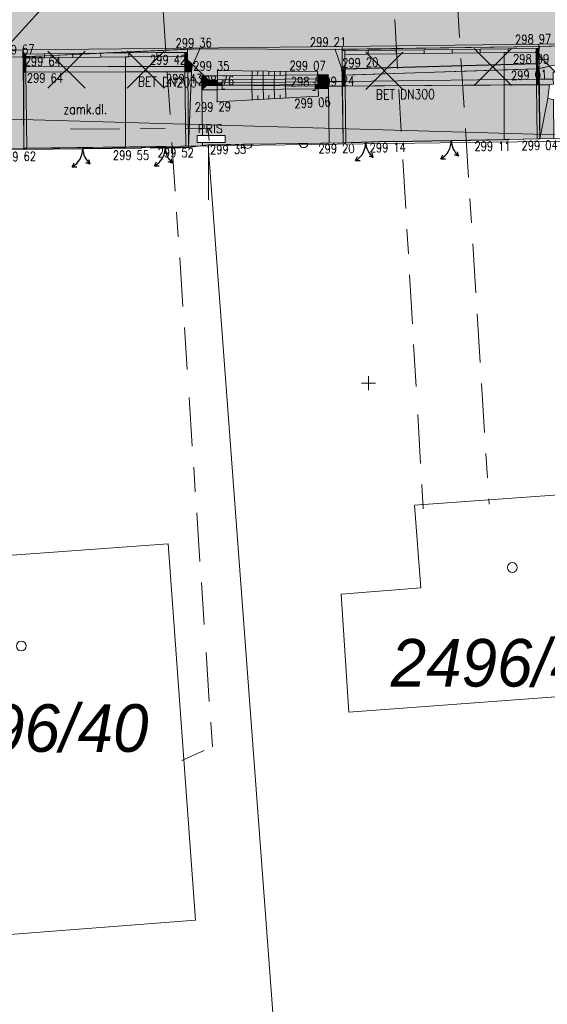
# Model space of a CAD drawing. Header units: metres. Extents: x -457078 to -456448, y -1111280 to -1111132.
# Tile 19 of 35: x -456787 to -456769, y -1111247 to -1111212. Entities that reach past the tile are written whole.
import ezdxf
from ezdxf.enums import TextEntityAlignment as Align

# ---------------------------------------------------------------- set-up
doc = ezdxf.new("R2010")
doc.units = ezdxf.units.M
doc.header["$MEASUREMENT"] = 0
for name, pattern in [('6.1622', [40, 3.5, -3, 7, -3, 3.5, 3.5, -3, 7, -3, 3.5]), ('6.2322', [40, 3.5, -3, 7, -4, 6, -3, 7, -3, 3.5]), ('6.6022', [39, 3.5, -3, 7, -6, -6, 7, -3, 3.5])]:
    doc.linetypes.add(name, pattern=pattern)
doc.layers.get('0').update_dxf_attribs({"lineweight": 13})
for name, color, linetype, lineweight in [('GEOD - VYSKY', 34, 'Continuous', 0), ('HRANICE', 7, 'Continuous', 13), ('Hranice parcel', 9, 'Continuous', 13), ('HRANICE_VSTUP', 4, 'Continuous', 30), ('IS_CEZ_NN_PODZ', 1, '6.6022', 0), ('IS_SMVAK_KANAL_SPL_TRASA', 32, '6.2322', 0), ('IS_SMVAK_VODA_TRASA', 5, '6.1622', 0), ('KOMUNIKACE', 7, 'Continuous', 13), ('KOMUNIKACE_CHODNIK', 7, 'Continuous', 13), ('KRIZKY', 1, 'Continuous', 30), ('OBJEKTY_ODVODNOVACI_ZLAB', 7, 'Continuous', 13), ('Parcelní čísla', 9, 'Continuous', 13), ('PRIP_ODHUMUSOVANI', 31, 'Continuous', 0), ('PRIP_ODSTR_DLAZBA', 51, 'Continuous', 0), ('PRIP_ODSTR_KOMUNIKACE', 254, 'Continuous', 0), ('SIT', 5, 'Continuous', 13), ('SITE_ELEKTRIKA', 7, 'Continuous', 13), ('SKRYTE_BODY', 7, 'Continuous', 0), ('TEREN', 7, 'Continuous', 13), ('VYPNOUT HRANY', 7, 'Continuous', 13), ('VYPNOUT POPISY', 7, 'Continuous', 13), ('VYPNOUT SRAFY', 7, 'Continuous', 0), ('Značky budov', 9, 'Continuous', 13)]:
    doc.layers.add(name, color=color, linetype=linetype, lineweight=lineweight)
doc.styles.add('ROMANS', font='romans.shx')
doc.styles.add('Style-cs_Italics', font='cs_Italics.shx')

# ---------------------------------------------------------------- blocks, each defined once
blk = doc.blocks.new('4.02')
at = {"layer": 'Značky budov', "ltscale": 0.25}
blk.add_circle((-0.0007, 0.0001), 0.0175, dxfattribs=at)
blk = doc.blocks.new('SIT')
at = {"color": 0, "linetype": 'ByBlock', "lineweight": -2}
for p, q in [((-1, 0), (1, 0)), ((0, 1), (0, -1))]:
    blk.add_line(p, q, dxfattribs=at)
blk = doc.blocks.new('PRIS')
at = {"color": 0, "linetype": 'ByBlock', "lineweight": -2}
for p, q in [((-2, 0.5), (2, 0.5)), ((-2, -0.5), (-2, 0.5)), ((2, 0.5), (2, -0.5)), ((-2, -0.5), (2, -0.5))]:
    blk.add_line(p, q, dxfattribs=at)
at = {"color": 0, "linetype": 'Continuous', "lineweight": -2, "style": 'ROMANS'}
blk.add_text('PRIS', height=1.2, dxfattribs=at).set_placement((-1.927049, 0.899734))
blk = doc.blocks.new('VYUSTENI_2')
at = {"color": 0, "linetype": 'ByBlock', "lineweight": -2}
for p, q in [((0, 3.09), (0, 0)), ((0, 0), (-0.59, 0)), ((-0.59, 0), (-0.59, -0.39)), ((0, 0), (0.59, 0)), ((0.59, 0), (0.59, -0.39))]:
    blk.add_line(p, q, dxfattribs=at)
blk = doc.blocks.new('PLOTZDEN')
at = {"color": 0, "linetype": 'ByBlock', "lineweight": -2}
blk.add_arc((0, 0), 0.6, 270, 90, dxfattribs=at)
blk = doc.blocks.new('VJEZD')
at = {"color": 0, "linetype": 'ByBlock', "lineweight": -2}
for p, q in [((-1.01, 2.25), (-0.41, 2.06)), ((-1.01, 2.25), (-0.86, 1.63)), ((1.53, 2.61), (0.89, 2.62)), ((1.53, 2.61), (1.25, 2.04))]:
    blk.add_line(p, q, dxfattribs=at)
for centre, start, end in [((-3, 0), 0, 48.5493), ((3, 0), 119.4411, 180)]:
    blk.add_arc(centre, 3, start, end, dxfattribs=at)
blk = doc.blocks.new('KRIZEK_1')
at = {"layer": 'KRIZKY', "ltscale": 0.25}
for p, q in [((0, -0.25), (0, 0.25)), ((-0.25, 0), (0.25, 0))]:
    blk.add_line(p, q, dxfattribs=at)

msp = doc.modelspace()

# ---------------------------------------------------------------- hatches: boundary and pattern name
at = {"layer": 'PRIP_ODHUMUSOVANI', "ltscale": 0.25, "extrusion": (0, 0, -1)}
for points in [[(456740.941, -1111213.606, 0.047949), (456726.192, -1111215.155), (456718.085, -1111216.803), (456717.641, -1111216.804), (456715.534, -1111216.811), (456714.028, -1111217.117, -0.01785), (456711.775, -1111217.492), (456711.548, -1111217.893), (456710.932, -1111217.966), (456711.244, -1111217.415), (456715.806, -1111216.393), (456722.998, -1111215.024), (456729.617, -1111213.656), (456732.565, -1111213.149), (456738.528, -1111212.828), (456742.525, -1111212.725), (456749.66, -1111212.704), (456758.521, -1111212.962), (456764.991, -1111212.873), (456768.901, -1111212.973), (456768.917, -1111213.11), (456768.914, -1111213.315), (456768.539, -1111213.682), (456768.437, -1111213.66), (456764.954, -1111213.264), (456758.528, -1111213.176), (456749.593, -1111213.135), (456742.568, -1111212.97)], [(456776.434, -1111214.231), (456775.941, -1111214.225), (456775.944, -1111214.003), (456775.956, -1111213.789), (456775.939, -1111213.789), (456775.939, -1111213.779), (456775.956, -1111213.779), (456776.187, -1111213.08), (456781.018, -1111213.057), (456781.277, -1111213.632), (456780.87, -1111214.029), (456780.394, -1111214.024), (456780.392, -1111213.84), (456776.818, -1111213.878), (456776.814, -1111213.985), (456776.437, -1111213.981)], [(456787.799, -1111216.618), (456787.299, -1111216.612), (456787.334, -1111213.411), (456787.343, -1111213.343), (456793.129, -1111213.472), (456797.241, -1111213.299), (456798.114, -1111213.719), (456787.832, -1111213.606)], [(456780.926, -1111216.516), (456780.719, -1111216.489), (456779.464, -1111216.47), (456779.164, -1111216.466), (456778.314, -1111216.453), (456777.465, -1111216.44), (456777.165, -1111216.436), (456776.41, -1111216.424), (456776.431, -1111214.481), (456776.798, -1111214.485), (456776.789, -1111214.749), (456780.405, -1111214.949), (456780.4, -1111214.524), (456780.947, -1111214.53), (456780.93, -1111216.157), (456780.114, -1111216.157), (456780.114, -1111216.407), (456780.927, -1111216.407)]]:
    msp.add_hatch(color=256, dxfattribs=at).paths.add_polyline_path(points)
at = {"layer": 'PRIP_ODHUMUSOVANI', "ltscale": 0.25}
for points in [[(-456768.914, -1111213.315), (-456768.938, -1111213.293), (-456768.917, -1111213.11)], [(-456787.299, -1111216.612), (-456787.334, -1111213.411), (-456787.297, -1111213.71), (-456787.303, -1111213.892)], [(-456781.423, -1111216.539), (-456781.321, -1111213.878), (-456781.301, -1111213.686), (-456781.277, -1111213.632), (-456780.87, -1111214.029), (-456780.953, -1111214.03), (-456780.949, -1111214.357), (-456780.947, -1111214.53), (-456780.93, -1111216.157), (-456781.114, -1111216.157), (-456781.114, -1111216.407), (-456780.927, -1111216.407), (-456780.926, -1111216.516), (-456781.066, -1111216.534)], [(-456768.938, -1111213.77), (-456768.971, -1111213.583), (-456768.938, -1111213.293), (-456768.914, -1111213.315), (-456768.91, -1111213.764)], [(-456768.91, -1111213.764), (-456768.914, -1111213.315), (-456768.539, -1111213.682)], [(-456780.396, -1111214.174), (-456780.394, -1111214.024), (-456776.814, -1111213.985), (-456776.809, -1111214.135)], [(-456780.394, -1111214.024), (-456780.392, -1111213.84), (-456776.818, -1111213.878), (-456776.814, -1111213.985)], [(-456776.809, -1111214.135), (-456776.814, -1111213.985), (-456776.437, -1111213.981), (-456776.585, -1111214.132)], [(-456776.584, -1111214.232), (-456776.585, -1111214.132), (-456776.437, -1111213.981), (-456776.434, -1111214.231)], [(-456768.93, -1111214.148), (-456768.938, -1111213.77), (-456768.91, -1111213.764), (-456768.905, -1111214.148)], [(-456768.905, -1111214.148), (-456768.91, -1111213.764), (-456768.539, -1111213.682), (-456768.326, -1111213.891), (-456768.408, -1111213.892), (-456768.405, -1111214.142)], [(-456780.801, -1111214.178), (-456780.953, -1111214.03), (-456780.87, -1111214.029), (-456780.719, -1111214.178)], [(-456780.949, -1111214.357), (-456780.953, -1111214.03), (-456780.801, -1111214.178), (-456780.8, -1111214.278), (-456780.799, -1111214.356)], [(-456780.719, -1111214.178), (-456780.87, -1111214.029), (-456780.394, -1111214.024), (-456780.396, -1111214.174)], [(-456780.8, -1111214.278), (-456780.801, -1111214.178), (-456780.719, -1111214.178), (-456780.618, -1111214.276)], [(-456780.799, -1111214.356), (-456780.8, -1111214.278), (-456780.618, -1111214.276), (-456780.397, -1111214.274), (-456780.398, -1111214.354)], [(-456780.618, -1111214.276), (-456780.719, -1111214.178), (-456780.396, -1111214.174), (-456780.397, -1111214.274)], [(-456780.398, -1111214.354), (-456780.397, -1111214.274), (-456780.225, -1111214.272), (-456780.225, -1111214.353)], [(-456780.397, -1111214.274), (-456780.396, -1111214.174), (-456776.809, -1111214.135), (-456776.806, -1111214.235), (-456780.225, -1111214.272)], [(-456779.434, -1111214.363), (-456780.225, -1111214.353), (-456780.225, -1111214.272), (-456776.806, -1111214.235), (-456776.803, -1111214.335), (-456776.903, -1111214.336)], [(-456776.903, -1111214.397), (-456779.434, -1111214.363), (-456776.903, -1111214.336)], [(-456776.903, -1111214.397), (-456776.903, -1111214.336), (-456776.803, -1111214.335), (-456776.801, -1111214.396)], [(-456776.806, -1111214.235), (-456776.809, -1111214.135), (-456776.585, -1111214.132), (-456776.584, -1111214.232)], [(-456776.803, -1111214.335), (-456776.806, -1111214.235), (-456776.584, -1111214.232), (-456776.583, -1111214.332)], [(-456776.801, -1111214.396), (-456776.803, -1111214.335), (-456776.583, -1111214.332), (-456776.519, -1111214.394)], [(-456776.519, -1111214.394), (-456776.583, -1111214.332), (-456776.584, -1111214.232), (-456776.434, -1111214.231), (-456776.432, -1111214.394)], [(-456776.432, -1111214.394), (-456776.434, -1111214.231), (-456775.941, -1111214.225), (-456775.939, -1111214.391), (-456776.13, -1111214.392)], [(-456768.925, -1111214.344), (-456768.93, -1111214.148), (-456768.905, -1111214.148), (-456768.903, -1111214.343)], [(-456768.903, -1111214.343), (-456768.905, -1111214.148), (-456768.405, -1111214.142), (-456768.403, -1111214.322), (-456768.542, -1111214.341)], [(-456780.947, -1111214.53), (-456780.949, -1111214.357), (-456780.799, -1111214.356), (-456780.799, -1111214.378)], [(-456780.947, -1111214.53), (-456780.799, -1111214.378), (-456780.398, -1111214.374), (-456780.4, -1111214.524)], [(-456780.799, -1111214.378), (-456780.799, -1111214.356), (-456780.398, -1111214.354), (-456780.398, -1111214.374)], [(-456780.405, -1111214.949), (-456780.4, -1111214.524), (-456776.902, -1111214.486), (-456776.798, -1111214.485), (-456776.789, -1111214.749)], [(-456780.4, -1111214.524), (-456780.398, -1111214.374), (-456780.225, -1111214.372), (-456779.434, -1111214.363), (-456776.903, -1111214.397), (-456776.902, -1111214.486)], [(-456780.398, -1111214.374), (-456780.398, -1111214.354), (-456780.225, -1111214.353), (-456780.225, -1111214.372)], [(-456780.225, -1111214.372), (-456780.225, -1111214.353), (-456779.434, -1111214.363)], [(-456776.902, -1111214.486), (-456776.903, -1111214.397), (-456776.801, -1111214.396), (-456776.798, -1111214.485)], [(-456776.798, -1111214.485), (-456776.801, -1111214.396), (-456776.519, -1111214.394), (-456776.431, -1111214.481)], [(-456776.431, -1111214.481), (-456776.519, -1111214.394), (-456776.432, -1111214.394)], [(-456776.41, -1111216.424), (-456776.431, -1111214.481), (-456776.432, -1111214.394), (-456776.13, -1111214.392), (-456775.939, -1111214.391), (-456775.91, -1111216.417)], [(-456768.882, -1111216.274), (-456768.925, -1111214.344), (-456768.903, -1111214.343)], [(-456768.882, -1111216.274), (-456768.903, -1111214.343), (-456768.542, -1111214.341), (-456768.606, -1111214.839)], [(-456768.882, -1111216.274), (-456768.606, -1111214.839), (-456768.397, -1111214.873), (-456768.382, -1111216.266)]]:
    msp.add_hatch(color=256, dxfattribs=at).paths.add_polyline_path(points)
at = {"layer": 'PRIP_ODSTR_DLAZBA', "ltscale": 0.25}
for points in [[(-456786.561, -1111213.377), (-456786.561, -1111213.308), (-456785.562, -1111213.262), (-456785.561, -1111213.366)], [(-456785.561, -1111213.366), (-456785.562, -1111213.262), (-456784.634, -1111213.221), (-456784.562, -1111213.22), (-456784.561, -1111213.355)], [(-456784.634, -1111213.221), (-456781.463, -1111213.077), (-456781.462, -1111213.186), (-456781.562, -1111213.187), (-456782.562, -1111213.198), (-456783.562, -1111213.209), (-456784.562, -1111213.22)], [(-456784.561, -1111213.355), (-456784.562, -1111213.22), (-456783.562, -1111213.209), (-456783.561, -1111213.344), (-456783.679, -1111213.345)], [(-456783.561, -1111213.344), (-456783.562, -1111213.209), (-456782.562, -1111213.198), (-456782.561, -1111213.333)], [(-456782.561, -1111213.333), (-456782.562, -1111213.198), (-456781.562, -1111213.187), (-456781.561, -1111213.322), (-456781.593, -1111213.322)], [(-456781.459, -1111213.453), (-456781.56, -1111213.354), (-456781.561, -1111213.322), (-456781.562, -1111213.187), (-456781.462, -1111213.186)], [(-456781.277, -1111213.632), (-456781.459, -1111213.453), (-456781.462, -1111213.186), (-456781.463, -1111213.077), (-456781.018, -1111213.057)], [(-456775.956, -1111213.779), (-456776.187, -1111213.08), (-456775.947, -1111213.076), (-456775.946, -1111213.125), (-456775.939, -1111213.779)], [(-456775.946, -1111213.125), (-456775.947, -1111213.076), (-456768.918, -1111212.973), (-456768.917, -1111213.048), (-456769.017, -1111213.049), (-456770.017, -1111213.06), (-456771.017, -1111213.071), (-456772.017, -1111213.082), (-456773.017, -1111213.093), (-456774.017, -1111213.104), (-456775.017, -1111213.115), (-456775.846, -1111213.124)], [(-456775.939, -1111213.779), (-456775.946, -1111213.125), (-456775.846, -1111213.124), (-456775.845, -1111213.259), (-456775.839, -1111213.776)], [(-456775.845, -1111213.259), (-456775.846, -1111213.124), (-456775.017, -1111213.115), (-456775.016, -1111213.25)], [(-456775.839, -1111213.776), (-456775.845, -1111213.259), (-456775.016, -1111213.25), (-456774.016, -1111213.239), (-456773.016, -1111213.228), (-456772.016, -1111213.217), (-456771.016, -1111213.206), (-456770.162, -1111213.197), (-456770.162, -1111213.616)], [(-456775.016, -1111213.25), (-456775.017, -1111213.115), (-456774.017, -1111213.104), (-456774.016, -1111213.239)], [(-456774.016, -1111213.239), (-456774.017, -1111213.104), (-456773.017, -1111213.093), (-456773.016, -1111213.228)], [(-456773.016, -1111213.228), (-456773.017, -1111213.093), (-456772.017, -1111213.082), (-456772.016, -1111213.217)], [(-456772.016, -1111213.217), (-456772.017, -1111213.082), (-456771.017, -1111213.071), (-456771.016, -1111213.206)], [(-456771.016, -1111213.206), (-456771.017, -1111213.071), (-456770.017, -1111213.06), (-456770.016, -1111213.195), (-456770.162, -1111213.197)], [(-456770.162, -1111213.616), (-456770.162, -1111213.197), (-456770.016, -1111213.195), (-456769.048, -1111213.184), (-456769.016, -1111213.216), (-456769.012, -1111213.584)], [(-456770.016, -1111213.195), (-456770.017, -1111213.06), (-456769.017, -1111213.049), (-456769.016, -1111213.184), (-456769.048, -1111213.184)], [(-456769.016, -1111213.216), (-456769.048, -1111213.184), (-456769.016, -1111213.184)], [(-456768.938, -1111213.293), (-456769.016, -1111213.216), (-456769.016, -1111213.184), (-456769.017, -1111213.049), (-456768.917, -1111213.048), (-456768.917, -1111213.11)], [(-456769.012, -1111213.584), (-456769.016, -1111213.216), (-456768.938, -1111213.293), (-456768.971, -1111213.583)], [(-456768.917, -1111213.11), (-456768.917, -1111213.048), (-456768.918, -1111212.973), (-456768.901, -1111212.973)], [(-456787.334, -1111213.411), (-456787.343, -1111213.343), (-456787.335, -1111213.343)], [(-456787.297, -1111213.71), (-456787.334, -1111213.411), (-456787.335, -1111213.343), (-456787.235, -1111213.338), (-456787.235, -1111213.384), (-456787.231, -1111213.71)], [(-456787.235, -1111213.384), (-456787.235, -1111213.338), (-456786.561, -1111213.308), (-456786.561, -1111213.377)], [(-456787.231, -1111213.71), (-456787.235, -1111213.384), (-456786.561, -1111213.377), (-456785.561, -1111213.366), (-456784.561, -1111213.355), (-456783.679, -1111213.345), (-456783.679, -1111213.696)], [(-456783.679, -1111213.696), (-456783.679, -1111213.345), (-456783.561, -1111213.344), (-456782.561, -1111213.333), (-456781.593, -1111213.322), (-456781.56, -1111213.354), (-456781.557, -1111213.687)], [(-456781.56, -1111213.354), (-456781.593, -1111213.322), (-456781.561, -1111213.322)], [(-456781.557, -1111213.687), (-456781.56, -1111213.354), (-456781.459, -1111213.453), (-456781.457, -1111213.687)], [(-456781.457, -1111213.687), (-456781.459, -1111213.453), (-456781.277, -1111213.632), (-456781.301, -1111213.686)], [(-456775.837, -1111213.999), (-456775.839, -1111213.786), (-456770.162, -1111213.626), (-456770.162, -1111213.811)], [(-456770.162, -1111213.811), (-456770.162, -1111213.626), (-456769.011, -1111213.594), (-456769.009, -1111213.772)], [(-456769.009, -1111213.772), (-456769.011, -1111213.594), (-456769.012, -1111213.584), (-456768.971, -1111213.583), (-456768.938, -1111213.77)], [(-456787.303, -1111213.892), (-456787.297, -1111213.71), (-456787.231, -1111213.71), (-456787.229, -1111213.892)], [(-456787.299, -1111216.612), (-456787.303, -1111213.892), (-456787.229, -1111213.892), (-456787.199, -1111216.611)], [(-456787.229, -1111213.892), (-456787.231, -1111213.71), (-456783.679, -1111213.696), (-456783.679, -1111213.884)], [(-456787.199, -1111216.611), (-456787.229, -1111213.892), (-456783.679, -1111213.884), (-456783.679, -1111216.567)], [(-456783.679, -1111213.884), (-456783.679, -1111213.696), (-456781.557, -1111213.687), (-456781.555, -1111213.879)], [(-456783.679, -1111216.567), (-456783.679, -1111213.884), (-456781.555, -1111213.879), (-456781.525, -1111216.54), (-456781.525, -1111216.54)], [(-456781.525, -1111216.54), (-456781.555, -1111213.879), (-456781.455, -1111213.878), (-456781.425, -1111216.539)], [(-456781.455, -1111213.878), (-456781.457, -1111213.687), (-456781.301, -1111213.686), (-456781.321, -1111213.878)], [(-456781.425, -1111216.539), (-456781.455, -1111213.878), (-456781.321, -1111213.878), (-456781.423, -1111216.539)], [(-456775.944, -1111214.003), (-456775.956, -1111213.789), (-456775.939, -1111213.789), (-456775.937, -1111214.003)], [(-456775.937, -1111214.003), (-456775.939, -1111213.789), (-456775.839, -1111213.786), (-456775.837, -1111213.999)], [(-456775.834, -1111214.224), (-456775.837, -1111213.999), (-456770.162, -1111213.811), (-456770.162, -1111214.162)], [(-456770.162, -1111214.162), (-456770.162, -1111213.811), (-456769.009, -1111213.772), (-456769.005, -1111214.149)], [(-456769.005, -1111214.149), (-456769.009, -1111213.772), (-456768.938, -1111213.77), (-456768.93, -1111214.148)], [(-456775.941, -1111214.225), (-456775.944, -1111214.003), (-456775.937, -1111214.003), (-456775.934, -1111214.225)], [(-456775.939, -1111214.391), (-456775.941, -1111214.225), (-456775.934, -1111214.225), (-456775.932, -1111214.39)], [(-456775.934, -1111214.225), (-456775.937, -1111214.003), (-456775.837, -1111213.999), (-456775.834, -1111214.224)], [(-456775.932, -1111214.39), (-456775.934, -1111214.225), (-456775.834, -1111214.224), (-456775.832, -1111214.39)], [(-456775.832, -1111214.39), (-456775.834, -1111214.224), (-456770.162, -1111214.162), (-456770.162, -1111214.352)], [(-456770.162, -1111214.352), (-456770.162, -1111214.162), (-456769.005, -1111214.149), (-456769.003, -1111214.344)], [(-456769.003, -1111214.344), (-456769.005, -1111214.149), (-456768.93, -1111214.148), (-456768.925, -1111214.344)], [(-456775.91, -1111216.417), (-456775.939, -1111214.391), (-456775.932, -1111214.39)], [(-456775.91, -1111216.417), (-456775.932, -1111214.39), (-456775.832, -1111214.39), (-456775.81, -1111216.413)], [(-456775.81, -1111216.413), (-456775.832, -1111214.39), (-456770.162, -1111214.352), (-456770.162, -1111216.3), (-456772.047, -1111216.332), (-456774.105, -1111216.367), (-456774.618, -1111216.375), (-456775.102, -1111216.39), (-456775.586, -1111216.404)], [(-456770.162, -1111216.3), (-456770.162, -1111214.352), (-456769.003, -1111214.344), (-456768.982, -1111216.276), (-456769.989, -1111216.297), (-456770.131, -1111216.299)], [(-456768.982, -1111216.276), (-456769.003, -1111214.344), (-456768.925, -1111214.344), (-456768.882, -1111216.274)]]:
    msp.add_hatch(color=256, dxfattribs=at).paths.add_polyline_path(points)
at = {"layer": 'PRIP_ODSTR_DLAZBA', "ltscale": 0.25, "extrusion": (0, 0, -1)}
msp.add_hatch(color=256, dxfattribs=at).paths.add_polyline_path([(456781.555, -1111213.879), (456781.455, -1111213.878), (456781.457, -1111213.687), (456781.557, -1111213.687)])
at = {"layer": 'PRIP_ODSTR_KOMUNIKACE', "ltscale": 0.25, "extrusion": (0, 0, -1)}
for points in [[(456818.051, -1111210.437, 0.328774), (456832.495, -1111200.031), (456832.625, -1111199.714), (456832.838, -1111198.786), (456835.73, -1111199.381), (456835.535, -1111200.327), (456834.673, -1111202.845), (456832.607, -1111206.389), (456830.619, -1111208.714), (456828.356, -1111210.477), (456825.032, -1111212.424), (456823.212, -1111213.494), (456814.395, -1111213.397), (456798.647, -1111213.224), (456787.338, -1111213.1), (456781.464, -1111213.036), (456775.948, -1111212.975), (456768.919, -1111212.898), (456742.489, -1111212.608, 0.052921), (456725.993, -1111214.175), (456713.928, -1111216.627, -0.098325), (456701.658, -1111216.682), (456699.407, -1111216.246), (456699.932, -1111213.292), (456702.229, -1111213.737, 0.033568), (456706.022, -1111214.212), (456706.095, -1111214.223), (456706.2, -1111214.221, 0.033825), (456710.051, -1111214.157), (456710.806, -1111214.145), (456711.439, -1111214.006, 0.016836), (456713.331, -1111213.687), (456725.395, -1111211.236, -0.015515), (456730.38, -1111210.383), (456732.9, -1111210.113), (456738.582, -1111209.739), (456742.676, -1111209.721), (456749.19, -1111209.905), (456749.58, -1111209.685), (456749.852, -1111209.688), (456765.531, -1111209.861), (456765.854, -1111209.864), (456766.038, -1111209.95), (456768.897, -1111210.079), (456776.048, -1111210.13), (456781.21, -1111210.162), (456787.904, -1111210.368), (456793.171, -1111210.403), (456797.067, -1111210.364), (456805.08, -1111210.32), (456806.668, -1111210.312)], [(456711.463, -1111217.027, 0.019827), (456713.928, -1111216.627), (456725.993, -1111214.175, -0.052921), (456742.489, -1111212.608), (456768.919, -1111212.898), (456768.918, -1111212.973), (456768.901, -1111212.973), (456764.991, -1111212.873), (456758.521, -1111212.962), (456749.66, -1111212.704), (456742.525, -1111212.725), (456738.528, -1111212.828), (456732.565, -1111213.149), (456729.617, -1111213.656), (456722.998, -1111215.024), (456715.806, -1111216.393), (456711.244, -1111217.415)]]:
    msp.add_hatch(color=256, dxfattribs=at).paths.add_polyline_path(points)
at = {"layer": 'PRIP_ODSTR_KOMUNIKACE', "ltscale": 0.25}
for points in [[(-456775.947, -1111213.076), (-456775.948, -1111212.975), (-456768.919, -1111212.898), (-456768.918, -1111212.973)], [(-456798.647, -1111213.224, 0.060473), (-456799.363, -1111213.319), (-456797.241, -1111213.299), (-456793.129, -1111213.472), (-456787.343, -1111213.343), (-456787.335, -1111213.343), (-456787.336, -1111213.25), (-456787.338, -1111213.1), (-456798.647, -1111213.224)], [(-456787.336, -1111213.25), (-456787.338, -1111213.1), (-456781.464, -1111213.036), (-456781.463, -1111213.077), (-456784.634, -1111213.221), (-456785.562, -1111213.231), (-456786.562, -1111213.242), (-456787.236, -1111213.249)], [(-456787.335, -1111213.343), (-456787.336, -1111213.25), (-456787.236, -1111213.249), (-456787.235, -1111213.338)], [(-456787.235, -1111213.338), (-456787.236, -1111213.249), (-456786.562, -1111213.242), (-456786.561, -1111213.308)], [(-456786.561, -1111213.308), (-456786.562, -1111213.242), (-456785.562, -1111213.231), (-456785.562, -1111213.262)], [(-456785.562, -1111213.262), (-456785.562, -1111213.231), (-456784.634, -1111213.221)], [(-456776.187, -1111213.08), (-456781.018, -1111213.057), (-456781.463, -1111213.077), (-456781.464, -1111213.036), (-456775.948, -1111212.975), (-456775.947, -1111213.076)]]:
    msp.add_hatch(color=256, dxfattribs=at).paths.add_polyline_path(points)

# ---------------------------------------------------------------- linework, layer by layer
at = {"layer": 'HRANICE', "ltscale": 0.25}
for p, q in [((-456780.719, -1111216.489), (-456775.91, -1111216.417)), ((-456775.91, -1111216.417), (-456775.586, -1111216.404)), ((-456774.618, -1111216.375), (-456774.105, -1111216.367)), ((-456769.989, -1111216.297), (-456768.882, -1111216.274)), ((-456768.882, -1111216.274), (-456762.806, -1111216.178)), ((-456794.029, -1111216.73), (-456787.299, -1111216.638)), ((-456783.098, -1111216.594), (-456782.799, -1111216.585)), ((-456781.712, -1111216.582), (-456781.425, -1111216.581)), ((-456781.425, -1111216.581), (-456780.719, -1111216.489)), ((-456780.719, -1111216.489), (-456780.713, -1111218.457))]:
    msp.add_line(p, q, dxfattribs=at)
at = {"layer": 'Hranice parcel', "ltscale": 0.25}
for p, q in [((-456837.84, -1111214.13), (-456762.71, -1111216.29)), ((-456762.71, -1111216.29), (-456780.73, -1111216.53)), ((-456780.73, -1111216.53), (-456800.72, -1111216.78)), ((-456776.99, -1111266.43), (-456780.73, -1111216.53))]:
    msp.add_line(p, q, dxfattribs=at)
at = {"layer": 'Hranice parcel', "ltscale": 0.25, "flags": 128}
for points in [[(-456764.3, -1111231.68), (-456763.99, -1111235.87), (-456775.7, -1111236.74), (-456775.98, -1111232.53), (-456773.13, -1111232.3), (-456773.36, -1111229.35), (-456766.55, -1111228.86), (-456766.3, -1111231.85), (-456764.3, -1111231.68)], [(-456788.44, -1111244.73), (-456792.14, -1111244.98), (-456792.6, -1111238.97), (-456793.13, -1111231.53), (-456782.15, -1111230.73), (-456781.18, -1111244.17), (-456788.44, -1111244.73)]]:
    msp.add_lwpolyline(points, dxfattribs=at)
at = {"layer": 'HRANICE_VSTUP', "ltscale": 0.25}
for p, q in [((-456775.586, -1111216.404), (-456774.618, -1111216.375)), ((-456774.105, -1111216.367), (-456769.989, -1111216.297)), ((-456787.299, -1111216.638), (-456783.098, -1111216.594)), ((-456782.799, -1111216.585), (-456781.712, -1111216.582))]:
    msp.add_line(p, q, dxfattribs=at)
at = {"layer": 'IS_CEZ_NN_PODZ', "ltscale": 0.25}
msp.add_lwpolyline([(-456801.09, -1111216.37), (-456792.01, -1111215.98), (-456780.731, -1111215.897), (-456780.69, -1111216.335)], dxfattribs=at)
at = {"layer": 'IS_SMVAK_KANAL_SPL_TRASA', "ltscale": 0.25}
msp.add_line((-456773.052, -1111229.488), (-456774.102, -1111211.365), dxfattribs=at)
for points in [[(-456781.662, -1111238.474), (-456780.575, -1111237.978), (-456782.344, -1111211.513)], [(-456790.475, -1111214.362), (-456789.04, -1111214.24), (-456786.581, -1111211.53), (-456786.581, -1111211.53)]]:
    msp.add_lwpolyline(points, dxfattribs=at)
at = {"layer": 'IS_SMVAK_VODA_TRASA', "ltscale": 0.25}
msp.add_line((-456771.962, -1111209.294), (-456770.695, -1111229.316), dxfattribs=at)
at = {"layer": 'KOMUNIKACE', "ltscale": 0.25}
msp.add_line((-456787.343, -1111213.343), (-456787.297, -1111213.71), dxfattribs=at)
at = {"layer": 'KOMUNIKACE_CHODNIK', "ltscale": 0.25}
msp.add_line((-456787.303, -1111213.892), (-456787.299, -1111216.638), dxfattribs=at)
at = {"layer": 'OBJEKTY_ODVODNOVACI_ZLAB', "ltscale": 0.25}
msp.add_line((-456787.303, -1111213.892), (-456787.297, -1111213.71), dxfattribs=at)
at = {"layer": 'PRIP_ODHUMUSOVANI', "ltscale": 0.25, "flags": 128}
msp.add_lwpolyline([(-456732.565, -1111213.149), (-456738.528, -1111212.828), (-456742.525, -1111212.725), (-456749.66, -1111212.704), (-456758.521, -1111212.962), (-456764.991, -1111212.873), (-456768.901, -1111212.973), (-456768.917, -1111213.11), (-456768.914, -1111213.315), (-456768.539, -1111213.682), (-456768.437, -1111213.66), (-456764.954, -1111213.264), (-456758.528, -1111213.176), (-456749.593, -1111213.135), (-456742.568, -1111212.97), (-456740.941, -1111213.606, -0.047949), (-456726.192, -1111215.155)], format="xyb", dxfattribs=at)
for points in [[(-456775.944, -1111214.003), (-456775.956, -1111213.789), (-456775.939, -1111213.789), (-456775.939, -1111213.779), (-456775.956, -1111213.779), (-456776.187, -1111213.08), (-456781.018, -1111213.057), (-456781.277, -1111213.632), (-456780.87, -1111214.029), (-456780.394, -1111214.024), (-456780.392, -1111213.84), (-456776.818, -1111213.878), (-456776.814, -1111213.985), (-456776.437, -1111213.981), (-456776.434, -1111214.231), (-456775.941, -1111214.225)], [(-456768.938, -1111213.293), (-456768.914, -1111213.315), (-456768.917, -1111213.11)], [(-456787.343, -1111213.343), (-456793.129, -1111213.472), (-456797.241, -1111213.299), (-456798.114, -1111213.719), (-456787.832, -1111213.606), (-456787.799, -1111216.618), (-456787.299, -1111216.612), (-456787.334, -1111213.411)], [(-456787.303, -1111213.892), (-456787.297, -1111213.71), (-456787.334, -1111213.411), (-456787.299, -1111216.612)], [(-456780.953, -1111214.03), (-456780.87, -1111214.029), (-456781.277, -1111213.632), (-456781.301, -1111213.686), (-456781.321, -1111213.878), (-456781.423, -1111216.539), (-456781.066, -1111216.534), (-456780.926, -1111216.516), (-456780.927, -1111216.407), (-456781.114, -1111216.407), (-456781.114, -1111216.157), (-456780.93, -1111216.157), (-456780.947, -1111214.53), (-456780.949, -1111214.357)], [(-456768.971, -1111213.583), (-456768.938, -1111213.77), (-456768.91, -1111213.764), (-456768.914, -1111213.315), (-456768.938, -1111213.293)], [(-456768.91, -1111213.764), (-456768.539, -1111213.682), (-456768.914, -1111213.315)], [(-456780.396, -1111214.174), (-456776.809, -1111214.135), (-456776.814, -1111213.985), (-456780.394, -1111214.024)], [(-456776.814, -1111213.985), (-456776.818, -1111213.878), (-456780.392, -1111213.84), (-456780.394, -1111214.024)], [(-456776.809, -1111214.135), (-456776.585, -1111214.132), (-456776.437, -1111213.981), (-456776.814, -1111213.985)], [(-456776.434, -1111214.231), (-456776.437, -1111213.981), (-456776.585, -1111214.132), (-456776.584, -1111214.232)], [(-456768.905, -1111214.148), (-456768.91, -1111213.764), (-456768.938, -1111213.77), (-456768.93, -1111214.148)], [(-456768.91, -1111213.764), (-456768.905, -1111214.148), (-456768.405, -1111214.142), (-456768.408, -1111213.892), (-456768.326, -1111213.891), (-456768.539, -1111213.682)], [(-456780.87, -1111214.029), (-456780.953, -1111214.03), (-456780.801, -1111214.178), (-456780.719, -1111214.178)], [(-456780.799, -1111214.356), (-456780.8, -1111214.278), (-456780.801, -1111214.178), (-456780.953, -1111214.03), (-456780.949, -1111214.357)], [(-456780.394, -1111214.024), (-456780.87, -1111214.029), (-456780.719, -1111214.178), (-456780.396, -1111214.174)], [(-456780.801, -1111214.178), (-456780.8, -1111214.278), (-456780.618, -1111214.276), (-456780.719, -1111214.178)], [(-456780.398, -1111214.354), (-456780.397, -1111214.274), (-456780.618, -1111214.276), (-456780.8, -1111214.278), (-456780.799, -1111214.356)], [(-456780.618, -1111214.276), (-456780.397, -1111214.274), (-456780.396, -1111214.174), (-456780.719, -1111214.178)], [(-456780.398, -1111214.354), (-456780.225, -1111214.353), (-456780.225, -1111214.272), (-456780.397, -1111214.274)], [(-456776.806, -1111214.235), (-456776.809, -1111214.135), (-456780.396, -1111214.174), (-456780.397, -1111214.274), (-456780.225, -1111214.272)], [(-456780.225, -1111214.353), (-456779.434, -1111214.363), (-456776.903, -1111214.336), (-456776.803, -1111214.335), (-456776.806, -1111214.235), (-456780.225, -1111214.272)], [(-456776.903, -1111214.397), (-456776.903, -1111214.336), (-456779.434, -1111214.363)], [(-456776.803, -1111214.335), (-456776.903, -1111214.336), (-456776.903, -1111214.397), (-456776.801, -1111214.396)], [(-456776.584, -1111214.232), (-456776.585, -1111214.132), (-456776.809, -1111214.135), (-456776.806, -1111214.235)], [(-456776.803, -1111214.335), (-456776.583, -1111214.332), (-456776.584, -1111214.232), (-456776.806, -1111214.235)], [(-456776.519, -1111214.394), (-456776.583, -1111214.332), (-456776.803, -1111214.335), (-456776.801, -1111214.396)], [(-456776.432, -1111214.394), (-456776.434, -1111214.231), (-456776.584, -1111214.232), (-456776.583, -1111214.332), (-456776.519, -1111214.394)], [(-456775.939, -1111214.391), (-456775.941, -1111214.225), (-456776.434, -1111214.231), (-456776.432, -1111214.394), (-456776.13, -1111214.392)], [(-456768.903, -1111214.343), (-456768.905, -1111214.148), (-456768.93, -1111214.148), (-456768.925, -1111214.344)], [(-456768.542, -1111214.341), (-456768.403, -1111214.322), (-456768.405, -1111214.142), (-456768.905, -1111214.148), (-456768.903, -1111214.343)], [(-456780.949, -1111214.357), (-456780.947, -1111214.53), (-456780.799, -1111214.378), (-456780.799, -1111214.356)], [(-456780.398, -1111214.374), (-456780.799, -1111214.378), (-456780.947, -1111214.53), (-456780.4, -1111214.524)], [(-456776.789, -1111214.749), (-456780.405, -1111214.949), (-456780.4, -1111214.524), (-456780.947, -1111214.53), (-456780.93, -1111216.157), (-456780.114, -1111216.157), (-456780.114, -1111216.407), (-456780.927, -1111216.407), (-456780.926, -1111216.516), (-456780.719, -1111216.489), (-456779.464, -1111216.47), (-456779.164, -1111216.466), (-456778.314, -1111216.453), (-456777.465, -1111216.44), (-456777.165, -1111216.436), (-456776.41, -1111216.424), (-456776.431, -1111214.481), (-456776.798, -1111214.485)], [(-456780.799, -1111214.356), (-456780.799, -1111214.378), (-456780.398, -1111214.374), (-456780.398, -1111214.354)], [(-456780.4, -1111214.524), (-456780.405, -1111214.949), (-456776.789, -1111214.749), (-456776.798, -1111214.485), (-456776.902, -1111214.486)], [(-456780.398, -1111214.374), (-456780.4, -1111214.524), (-456776.902, -1111214.486), (-456776.903, -1111214.397), (-456779.434, -1111214.363), (-456780.225, -1111214.372)], [(-456780.225, -1111214.353), (-456780.398, -1111214.354), (-456780.398, -1111214.374), (-456780.225, -1111214.372)], [(-456779.434, -1111214.363), (-456780.225, -1111214.353), (-456780.225, -1111214.372)], [(-456776.903, -1111214.397), (-456776.902, -1111214.486), (-456776.798, -1111214.485), (-456776.801, -1111214.396)], [(-456776.801, -1111214.396), (-456776.798, -1111214.485), (-456776.431, -1111214.481), (-456776.519, -1111214.394)], [(-456776.519, -1111214.394), (-456776.431, -1111214.481), (-456776.432, -1111214.394)], [(-456776.13, -1111214.392), (-456776.432, -1111214.394), (-456776.431, -1111214.481), (-456776.41, -1111216.424), (-456775.91, -1111216.417), (-456775.939, -1111214.391)], [(-456768.882, -1111216.274), (-456768.903, -1111214.343), (-456768.925, -1111214.344)], [(-456768.882, -1111216.274), (-456768.606, -1111214.839), (-456768.542, -1111214.341), (-456768.903, -1111214.343)], [(-456768.606, -1111214.839), (-456768.882, -1111216.274), (-456768.382, -1111216.266), (-456768.397, -1111214.873)]]:
    msp.add_lwpolyline(points, close=True, dxfattribs=at)
at = {"layer": 'PRIP_ODSTR_DLAZBA', "ltscale": 0.25, "flags": 128}
for points in [[(-456786.561, -1111213.308), (-456786.561, -1111213.377), (-456785.561, -1111213.366), (-456785.562, -1111213.262)], [(-456785.562, -1111213.262), (-456785.561, -1111213.366), (-456784.561, -1111213.355), (-456784.562, -1111213.22), (-456784.634, -1111213.221)], [(-456781.463, -1111213.077), (-456784.634, -1111213.221), (-456784.562, -1111213.22), (-456783.562, -1111213.209), (-456782.562, -1111213.198), (-456781.562, -1111213.187), (-456781.462, -1111213.186)], [(-456783.561, -1111213.344), (-456783.562, -1111213.209), (-456784.562, -1111213.22), (-456784.561, -1111213.355), (-456783.679, -1111213.345)], [(-456783.561, -1111213.344), (-456782.561, -1111213.333), (-456782.562, -1111213.198), (-456783.562, -1111213.209)], [(-456781.561, -1111213.322), (-456781.562, -1111213.187), (-456782.562, -1111213.198), (-456782.561, -1111213.333), (-456781.593, -1111213.322)], [(-456781.459, -1111213.453), (-456781.462, -1111213.186), (-456781.562, -1111213.187), (-456781.561, -1111213.322), (-456781.56, -1111213.354)], [(-456781.018, -1111213.057), (-456781.463, -1111213.077), (-456781.462, -1111213.186), (-456781.459, -1111213.453), (-456781.277, -1111213.632)], [(-456775.939, -1111213.779), (-456775.946, -1111213.125), (-456775.947, -1111213.076), (-456776.187, -1111213.08), (-456775.956, -1111213.779)], [(-456775.947, -1111213.076), (-456775.946, -1111213.125), (-456775.846, -1111213.124), (-456775.017, -1111213.115), (-456774.017, -1111213.104), (-456773.017, -1111213.093), (-456772.017, -1111213.082), (-456771.017, -1111213.071), (-456770.017, -1111213.06), (-456769.017, -1111213.049), (-456768.917, -1111213.048), (-456768.918, -1111212.973)], [(-456775.839, -1111213.776), (-456775.845, -1111213.259), (-456775.846, -1111213.124), (-456775.946, -1111213.125), (-456775.939, -1111213.779)], [(-456775.846, -1111213.124), (-456775.845, -1111213.259), (-456775.016, -1111213.25), (-456775.017, -1111213.115)], [(-456770.162, -1111213.616), (-456770.162, -1111213.197), (-456771.016, -1111213.206), (-456772.016, -1111213.217), (-456773.016, -1111213.228), (-456774.016, -1111213.239), (-456775.016, -1111213.25), (-456775.845, -1111213.259), (-456775.839, -1111213.776)], [(-456774.016, -1111213.239), (-456774.017, -1111213.104), (-456775.017, -1111213.115), (-456775.016, -1111213.25)], [(-456774.016, -1111213.239), (-456773.016, -1111213.228), (-456773.017, -1111213.093), (-456774.017, -1111213.104)], [(-456772.016, -1111213.217), (-456772.017, -1111213.082), (-456773.017, -1111213.093), (-456773.016, -1111213.228)], [(-456771.016, -1111213.206), (-456771.017, -1111213.071), (-456772.017, -1111213.082), (-456772.016, -1111213.217)], [(-456770.016, -1111213.195), (-456770.017, -1111213.06), (-456771.017, -1111213.071), (-456771.016, -1111213.206), (-456770.162, -1111213.197)], [(-456769.012, -1111213.584), (-456769.016, -1111213.216), (-456769.048, -1111213.184), (-456770.016, -1111213.195), (-456770.162, -1111213.197), (-456770.162, -1111213.616)], [(-456769.016, -1111213.184), (-456769.017, -1111213.049), (-456770.017, -1111213.06), (-456770.016, -1111213.195), (-456769.048, -1111213.184)], [(-456769.016, -1111213.216), (-456769.016, -1111213.184), (-456769.048, -1111213.184)], [(-456768.917, -1111213.11), (-456768.917, -1111213.048), (-456769.017, -1111213.049), (-456769.016, -1111213.184), (-456769.016, -1111213.216), (-456768.938, -1111213.293)], [(-456769.016, -1111213.216), (-456769.012, -1111213.584), (-456768.971, -1111213.583), (-456768.938, -1111213.293)], [(-456768.901, -1111212.973), (-456768.918, -1111212.973), (-456768.917, -1111213.048), (-456768.917, -1111213.11)], [(-456787.343, -1111213.343), (-456787.334, -1111213.411), (-456787.335, -1111213.343)], [(-456787.297, -1111213.71), (-456787.231, -1111213.71), (-456787.235, -1111213.384), (-456787.235, -1111213.338), (-456787.335, -1111213.343), (-456787.334, -1111213.411)], [(-456787.235, -1111213.384), (-456786.561, -1111213.377), (-456786.561, -1111213.308), (-456787.235, -1111213.338)], [(-456783.679, -1111213.696), (-456783.679, -1111213.345), (-456784.561, -1111213.355), (-456785.561, -1111213.366), (-456786.561, -1111213.377), (-456787.235, -1111213.384), (-456787.231, -1111213.71)], [(-456781.557, -1111213.687), (-456781.56, -1111213.354), (-456781.593, -1111213.322), (-456782.561, -1111213.333), (-456783.561, -1111213.344), (-456783.679, -1111213.345), (-456783.679, -1111213.696)], [(-456781.593, -1111213.322), (-456781.56, -1111213.354), (-456781.561, -1111213.322)], [(-456781.457, -1111213.687), (-456781.459, -1111213.453), (-456781.56, -1111213.354), (-456781.557, -1111213.687)], [(-456781.459, -1111213.453), (-456781.457, -1111213.687), (-456781.301, -1111213.686), (-456781.277, -1111213.632)], [(-456770.162, -1111213.811), (-456770.162, -1111213.626), (-456775.839, -1111213.786), (-456775.837, -1111213.999)], [(-456770.162, -1111213.626), (-456770.162, -1111213.811), (-456769.009, -1111213.772), (-456769.011, -1111213.594)], [(-456769.009, -1111213.772), (-456768.938, -1111213.77), (-456768.971, -1111213.583), (-456769.012, -1111213.584), (-456769.011, -1111213.594)], [(-456787.297, -1111213.71), (-456787.303, -1111213.892), (-456787.229, -1111213.892), (-456787.231, -1111213.71)], [(-456787.303, -1111213.892), (-456787.299, -1111216.612), (-456787.199, -1111216.611), (-456787.229, -1111213.892)], [(-456787.231, -1111213.71), (-456787.229, -1111213.892), (-456783.679, -1111213.884), (-456783.679, -1111213.696)], [(-456787.229, -1111213.892), (-456787.199, -1111216.611), (-456783.679, -1111216.567), (-456783.679, -1111213.884)], [(-456783.679, -1111213.696), (-456783.679, -1111213.884), (-456781.555, -1111213.879), (-456781.557, -1111213.687)], [(-456783.679, -1111213.884), (-456783.679, -1111216.567), (-456781.525, -1111216.54), (-456781.525, -1111216.54), (-456781.555, -1111213.879)], [(-456781.557, -1111213.687), (-456781.555, -1111213.879), (-456781.455, -1111213.878), (-456781.457, -1111213.687)], [(-456781.555, -1111213.879), (-456781.525, -1111216.54), (-456781.425, -1111216.539), (-456781.455, -1111213.878)], [(-456781.321, -1111213.878), (-456781.301, -1111213.686), (-456781.457, -1111213.687), (-456781.455, -1111213.878)], [(-456781.321, -1111213.878), (-456781.455, -1111213.878), (-456781.425, -1111216.539), (-456781.423, -1111216.539)], [(-456775.956, -1111213.789), (-456775.944, -1111214.003), (-456775.937, -1111214.003), (-456775.939, -1111213.789)], [(-456775.837, -1111213.999), (-456775.839, -1111213.786), (-456775.939, -1111213.789), (-456775.937, -1111214.003)], [(-456775.837, -1111213.999), (-456775.834, -1111214.224), (-456770.162, -1111214.162), (-456770.162, -1111213.811)], [(-456770.162, -1111213.811), (-456770.162, -1111214.162), (-456769.005, -1111214.149), (-456769.009, -1111213.772)], [(-456768.938, -1111213.77), (-456769.009, -1111213.772), (-456769.005, -1111214.149), (-456768.93, -1111214.148)], [(-456775.944, -1111214.003), (-456775.941, -1111214.225), (-456775.934, -1111214.225), (-456775.937, -1111214.003)], [(-456775.939, -1111214.391), (-456775.932, -1111214.39), (-456775.934, -1111214.225), (-456775.941, -1111214.225)], [(-456775.937, -1111214.003), (-456775.934, -1111214.225), (-456775.834, -1111214.224), (-456775.837, -1111213.999)], [(-456775.832, -1111214.39), (-456775.834, -1111214.224), (-456775.934, -1111214.225), (-456775.932, -1111214.39)], [(-456775.834, -1111214.224), (-456775.832, -1111214.39), (-456770.162, -1111214.352), (-456770.162, -1111214.162)], [(-456770.162, -1111214.352), (-456769.003, -1111214.344), (-456769.005, -1111214.149), (-456770.162, -1111214.162)], [(-456768.93, -1111214.148), (-456769.005, -1111214.149), (-456769.003, -1111214.344), (-456768.925, -1111214.344)], [(-456775.939, -1111214.391), (-456775.91, -1111216.417), (-456775.932, -1111214.39)], [(-456775.932, -1111214.39), (-456775.91, -1111216.417), (-456775.81, -1111216.413), (-456775.832, -1111214.39)], [(-456775.832, -1111214.39), (-456775.81, -1111216.413), (-456775.586, -1111216.404), (-456775.102, -1111216.39), (-456774.618, -1111216.375), (-456774.105, -1111216.367), (-456772.047, -1111216.332), (-456770.162, -1111216.3), (-456770.162, -1111214.352)], [(-456770.162, -1111214.352), (-456770.162, -1111216.3), (-456770.131, -1111216.299), (-456769.989, -1111216.297), (-456768.982, -1111216.276), (-456769.003, -1111214.344)], [(-456769.003, -1111214.344), (-456768.982, -1111216.276), (-456768.882, -1111216.274), (-456768.925, -1111214.344)]]:
    msp.add_lwpolyline(points, close=True, dxfattribs=at)
at = {"layer": 'PRIP_ODSTR_KOMUNIKACE', "ltscale": 0.25, "flags": 128}
msp.add_lwpolyline([(-456823.212, -1111213.494), (-456814.395, -1111213.397), (-456798.647, -1111213.224), (-456787.338, -1111213.1), (-456781.464, -1111213.036), (-456775.948, -1111212.975), (-456768.919, -1111212.898), (-456742.489, -1111212.608, -0.052921), (-456725.993, -1111214.175)], format="xyb", dxfattribs=at)
for points in [[(-456768.918, -1111212.973), (-456768.919, -1111212.898), (-456775.948, -1111212.975), (-456775.947, -1111213.076)], [(-456781.463, -1111213.077), (-456781.464, -1111213.036), (-456787.338, -1111213.1), (-456787.336, -1111213.25), (-456787.236, -1111213.249), (-456786.562, -1111213.242), (-456785.562, -1111213.231), (-456784.634, -1111213.221)], [(-456787.235, -1111213.338), (-456787.236, -1111213.249), (-456787.336, -1111213.25), (-456787.335, -1111213.343)], [(-456786.561, -1111213.308), (-456786.562, -1111213.242), (-456787.236, -1111213.249), (-456787.235, -1111213.338)], [(-456785.562, -1111213.262), (-456785.562, -1111213.231), (-456786.562, -1111213.242), (-456786.561, -1111213.308)], [(-456784.634, -1111213.221), (-456785.562, -1111213.231), (-456785.562, -1111213.262)], [(-456781.018, -1111213.057), (-456776.187, -1111213.08), (-456775.947, -1111213.076), (-456775.948, -1111212.975), (-456781.464, -1111213.036), (-456781.463, -1111213.077)]]:
    msp.add_lwpolyline(points, close=True, dxfattribs=at)
for points in [[(-456711.463, -1111217.027, -0.019827), (-456713.928, -1111216.627), (-456725.993, -1111214.175, 0.052921), (-456742.489, -1111212.608), (-456768.919, -1111212.898), (-456768.918, -1111212.973), (-456768.901, -1111212.973), (-456764.991, -1111212.873), (-456758.521, -1111212.962), (-456749.66, -1111212.704), (-456742.525, -1111212.725), (-456738.528, -1111212.828), (-456732.565, -1111213.149), (-456729.617, -1111213.656), (-456722.998, -1111215.024), (-456715.806, -1111216.393), (-456711.244, -1111217.415)], [(-456798.647, -1111213.224, 0.060473), (-456799.363, -1111213.319), (-456797.241, -1111213.299), (-456793.129, -1111213.472), (-456787.343, -1111213.343), (-456787.335, -1111213.343), (-456787.336, -1111213.25), (-456787.338, -1111213.1), (-456798.647, -1111213.224)]]:
    msp.add_lwpolyline(points, format="xyb", close=True, dxfattribs=at)
at = {"layer": 'SKRYTE_BODY', "ltscale": 0.25}
for p in [(-456781.018, -1111213.057), (-456781.018, -1111213.057), (-456776.187, -1111213.08), (-456776.187, -1111213.08), (-456768.901, -1111212.973), (-456768.901, -1111212.973), (-456787.343, -1111213.343), (-456787.343, -1111213.343), (-456768.971, -1111213.583), (-456768.971, -1111213.583), (-456768.971, -1111213.583), (-456768.971, -1111213.593), (-456787.303, -1111213.892), (-456787.303, -1111213.892), (-456787.303, -1111213.892), (-456787.297, -1111213.71), (-456787.297, -1111213.71), (-456787.297, -1111213.71), (-456781.321, -1111213.878), (-456781.321, -1111213.878), (-456781.321, -1111213.878), (-456781.301, -1111213.686), (-456781.301, -1111213.686), (-456781.301, -1111213.686), (-456780.392, -1111213.84), (-456776.818, -1111213.878), (-456775.956, -1111213.779), (-456775.956, -1111213.779), (-456775.956, -1111213.789), (-456775.956, -1111213.789), (-456768.938, -1111213.77), (-456768.938, -1111213.77), (-456768.938, -1111213.77), (-456768.938, -1111213.77), (-456775.944, -1111214.003), (-456775.944, -1111214.003), (-456775.944, -1111214.003), (-456780.405, -1111214.949), (-456776.789, -1111214.749), (-456776.789, -1111214.749), (-456775.91, -1111216.417), (-456775.91, -1111216.417), (-456775.586, -1111216.404), (-456774.618, -1111216.375), (-456774.105, -1111216.367), (-456769.989, -1111216.297), (-456768.882, -1111216.274), (-456768.882, -1111216.274), (-456768.882, -1111216.274), (-456787.299, -1111216.638), (-456787.299, -1111216.638), (-456783.098, -1111216.594), (-456782.799, -1111216.585), (-456781.712, -1111216.582), (-456781.425, -1111216.581), (-456781.425, -1111216.581), (-456780.719, -1111216.489)]:
    msp.add_point(p, dxfattribs=at)
at = {"layer": 'TEREN', "ltscale": 0.25}
for p in [(-456780.225, -1111214.353), (-456776.903, -1111214.397)]:
    msp.add_point(p, dxfattribs=at)
at = {"layer": 'VYPNOUT HRANY', "ltscale": 0.25}
for p, q in [((-456768.901, -1111212.973), (-456764.991, -1111212.873)), ((-456787.343, -1111213.343), (-456781.018, -1111213.057)), ((-456781.301, -1111213.686), (-456781.018, -1111213.057)), ((-456781.018, -1111213.057), (-456776.187, -1111213.08)), ((-456776.187, -1111213.08), (-456768.901, -1111212.973)), ((-456776.187, -1111213.08), (-456775.956, -1111213.779)), ((-456768.971, -1111213.583), (-456768.901, -1111212.973)), ((-456793.129, -1111213.472), (-456787.343, -1111213.343)), ((-456775.956, -1111213.779), (-456768.971, -1111213.583)), ((-456775.956, -1111213.789), (-456768.971, -1111213.593)), ((-456768.971, -1111213.583), (-456768.938, -1111213.77)), ((-456787.303, -1111213.892), (-456781.321, -1111213.878)), ((-456787.297, -1111213.71), (-456781.301, -1111213.686)), ((-456781.425, -1111216.581), (-456781.321, -1111213.878)), ((-456781.321, -1111213.878), (-456781.301, -1111213.686)), ((-456780.392, -1111213.84), (-456780.405, -1111214.949)), ((-456776.818, -1111213.878), (-456780.392, -1111213.84)), ((-456776.789, -1111214.749), (-456776.818, -1111213.878)), ((-456775.956, -1111213.789), (-456775.944, -1111214.003)), ((-456775.944, -1111214.003), (-456768.938, -1111213.77)), ((-456768.938, -1111213.77), (-456768.437, -1111213.66)), ((-456768.938, -1111213.77), (-456768.882, -1111216.274)), ((-456775.944, -1111214.003), (-456775.91, -1111216.417)), ((-456780.225, -1111214.353), (-456776.903, -1111214.397)), ((-456768.542, -1111214.341), (-456776.903, -1111214.397)), ((-456780.405, -1111214.949), (-456776.789, -1111214.749)), ((-456768.882, -1111216.274), (-456768.606, -1111214.839))]:
    msp.add_line(p, q, dxfattribs=at)
at = {"layer": 'VYPNOUT SRAFY', "ltscale": 0.25}
for p, q in [((-456779.158, -1111213.853), (-456779.164, -1111214.367)), ((-456778.958, -1111213.855), (-456778.96, -1111214.002)), ((-456778.758, -1111213.857), (-456778.764, -1111214.372)), ((-456778.558, -1111213.859), (-456778.56, -1111214.007)), ((-456778.358, -1111213.862), (-456778.364, -1111214.378)), ((-456778.158, -1111213.864), (-456778.16, -1111214.011)), ((-456777.958, -1111213.866), (-456777.964, -1111214.383)), ((-456779.154, -1111214.88), (-456779.165, -1111214.367)), ((-456778.754, -1111214.858), (-456778.765, -1111214.372)), ((-456778.355, -1111214.836), (-456778.364, -1111214.378)), ((-456777.955, -1111214.814), (-456777.964, -1111214.383)), ((-456778.954, -1111214.869), (-456778.957, -1111214.73)), ((-456778.555, -1111214.847), (-456778.557, -1111214.716)), ((-456778.155, -1111214.825), (-456778.158, -1111214.702))]:
    msp.add_line(p, q, dxfattribs=at)

# ---------------------------------------------------------------- block references
at = {"layer": 'HRANICE', "ltscale": 0.25, "xscale": 0.25, "yscale": 0.25, "zscale": 0.25, "rotation": 270.8577641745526}
for p in [(-456777.315, -1111216.438), (-456779.314, -1111216.468)]:
    msp.add_blockref('PLOTZDEN', p, dxfattribs=at)
at = {"layer": 'HRANICE_VSTUP', "ltscale": 0.25, "xscale": 0.25, "yscale": 0.25, "zscale": 0.25}
for p, rotation in [((-456775.102, -1111216.39), 181.7159925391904), ((-456772.047, -1111216.332), 180.9743240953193), ((-456785.199, -1111216.616), 180.6000766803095), ((-456782.255, -1111216.583), 180.1581296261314)]:
    msp.add_blockref('VJEZD', p, dxfattribs=dict(at, rotation=rotation))
at = {"layer": 'KRIZKY', "ltscale": 0.25, "xscale": 3.75, "yscale": 3.75, "zscale": 3.75, "rotation": 45.00000000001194}
for p in [(-456785.781, -1111213.803), (-456782.957, -1111213.803), (-456774.44, -1111213.845), (-456770.564, -1111213.71)]:
    msp.add_blockref('KRIZEK_1', p, dxfattribs=at)
at = {"layer": 'SIT', "ltscale": 0.25, "xscale": 0.25, "yscale": 0.25, "zscale": 0.25}
msp.add_blockref('SIT', (-456775, -1111225), dxfattribs=at)
at = {"layer": 'SITE_ELEKTRIKA', "ltscale": 0.25, "xscale": 0.25, "yscale": 0.25, "zscale": 0.25}
msp.add_blockref('PRIS', (-456780.614, -1111216.282), dxfattribs=at)
at = {"layer": 'VYPNOUT HRANY', "ltscale": 0.25, "xscale": 0.25, "yscale": 0.25, "zscale": 0.25}
for p, rotation in [((-456780.225, -1111214.353), 90.29286551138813), ((-456776.903, -1111214.397), 270.3837478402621)]:
    msp.add_blockref('VYUSTENI_2', p, dxfattribs=dict(at, rotation=rotation))
at = {"layer": 'Značky budov', "ltscale": 0.25, "xscale": 10, "yscale": 10, "zscale": 10}
for p in [(-456769.86, -1111231.58), (-456787.39, -1111234.38)]:
    msp.add_blockref('4.02', p, dxfattribs=at)

# ---------------------------------------------------------------- texts
at = {"layer": 'GEOD - VYSKY', "style": 'ROMANS', "width": 0.8}
for s, rotation, p in [('298 97 ', 1.1532, (-456769.033, -1111212.876)), ('299 67 ', 1.9331, (-456787.476, -1111213.247)), ('299 36 ', 1.1581, (-456781.149, -1111213.01)), ('299 21 ', 0.2843, (-456776.355, -1111212.981)), ('299 64 ', 0.2293, (-456786.538, -1111213.671)), ('299 07 ', 359.3908, (-456777.091, -1111213.827)), ('299 20 ', 1.6073, (-456775.202, -1111213.714)), ('299 64 ', 0.1341, (-456786.461, -1111214.262)), ('299 01 ', 1.9048, (-456769.176, -1111214.155)), ('299 24 ', 1.9048, (-456776.055, -1111214.382)), ('299 29 ', 0.8578, (-456780.465, -1111215.295)), ('299 06 ', 3.1658, (-456776.903, -1111215.142)), ('299 20 ', 0.8578, (-456776.053, -1111216.781)), ('299 14 ', 0.9339, (-456774.223, -1111216.744)), ('299 04 ', 1.0477, (-456768.801, -1111216.668)), ('299 62 ', 0.6916, (-456787.424, -1111217.065)), ('299 35 ', 0.8578, (-456779.922, -1111216.81))]:
    msp.add_text(s, height=0.325, rotation=rotation, dxfattribs=at).set_placement(p, align=Align.CENTER)
for s, p in [('299 42 ', (-456782.067, -1111213.615)), ('298 99 ', (-456769.107, -1111213.583)), ('299 35 ', (-456780.522, -1111213.84)), ('299 43 ', (-456781.496, -1111214.293)), ('298 76 ', (-456780.355, -1111214.353)), ('298 59 ', (-456777.039, -1111214.397)), ('299 11 ', (-456770.484, -1111216.699)), ('299 55 ', (-456783.389, -1111217.022)), ('299 52 ', (-456781.792, -1111216.929))]:
    msp.add_text(s, height=0.325, dxfattribs=at).set_placement(p, align=Align.CENTER)
at = {"layer": 'Parcelní čísla', "style": 'Style-cs_Italics'}
for s, p in [('2496/41', (-456770.099, -1111235.83)), ('2496/40', (-456786.964, -1111238.16))]:
    msp.add_text(s, height=1.7, dxfattribs=at).set_placement(p, align=Align.CENTER)
at = {"layer": 'VYPNOUT POPISY', "style": 'ROMANS', "width": 0.8}
for s, rotation, p in [('BET DN200', 359.2412, (-456782.184, -1111214.42)), ('BET DN300', 0.3837, (-456773.686, -1111214.862))]:
    msp.add_text(s, height=0.35, rotation=rotation, dxfattribs=at).set_placement(p, align=Align.CENTER)
msp.add_text('zamk.dl.', height=0.35, dxfattribs=at).set_placement((-456785.105, -1111215.391), align=Align.CENTER)

doc.saveas('drawing.dxf')
